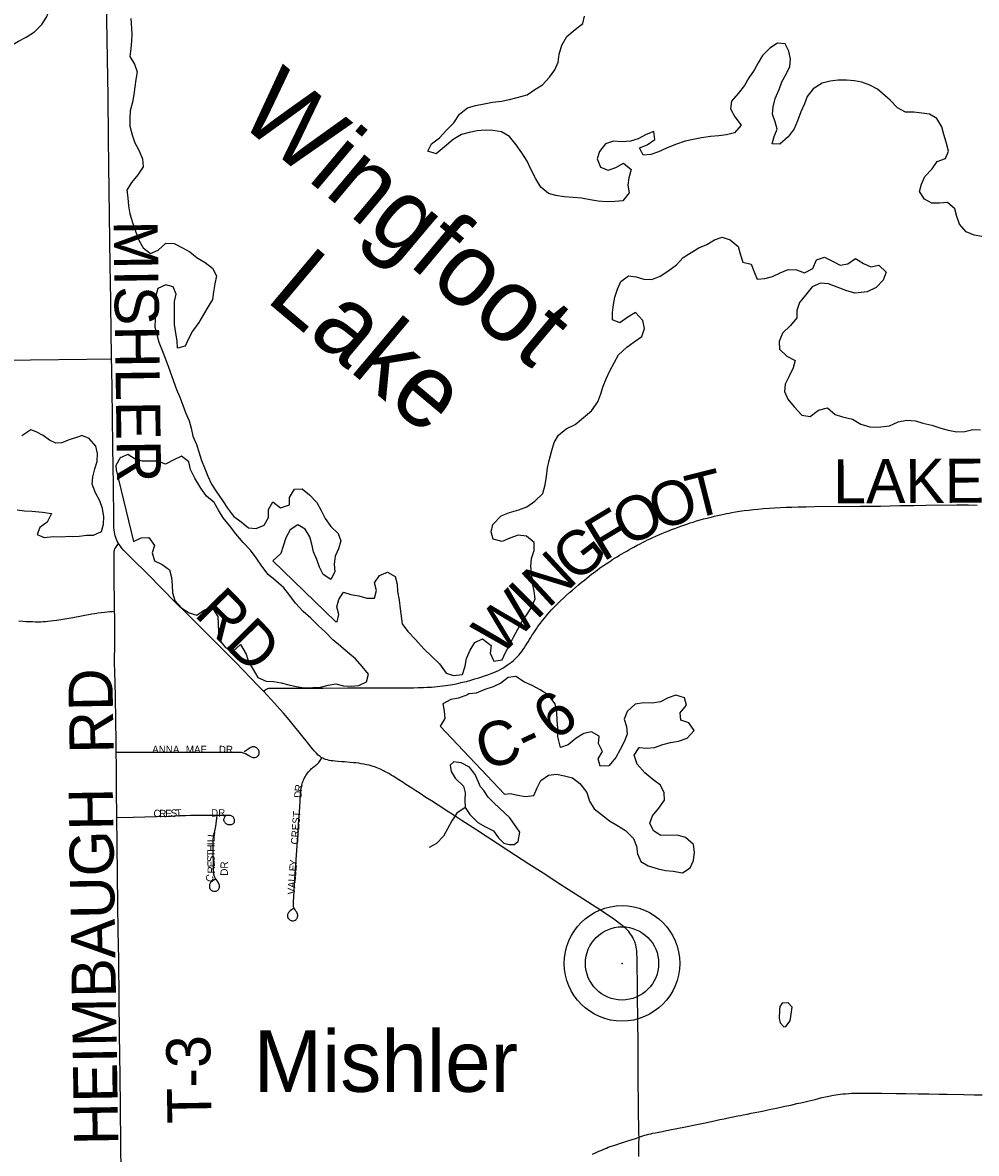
# Model space of a CAD drawing. Header units: feet. Extents: x 2113747 to 29971100, y 960708 to 6252803.
# Tile 8 of 225: x 2278662 to 2285148, y 1093306 to 1100993. Entities that reach past the tile are written whole.
import ezdxf

# ---------------------------------------------------------------- set-up
doc = ezdxf.new("R2010")
doc.units = ezdxf.units.FT
doc.header["$MEASUREMENT"] = 0
for name, color, linetype in [('0_Xref', 7, 'Continuous'), ('GM_X_County_Road', 3, 'Continuous'), ('GM_X_County_Road_Text', 3, 'Continuous'), ('GM_X_Major_Lake', 5, 'Continuous'), ('GM_X_Major_Lake_Text', 5, 'Continuous'), ('GM_X_Minor_Lake', 5, 'Continuous'), ('GM_X_Minor_River', 5, 'Continuous'), ('GM_X_Township_Road', 4, 'Continuous'), ('GM_X_Township_Road_Text', 4, 'Continuous'), ('GM_X_Township_Subdivision', 4, 'Continuous'), ('GM_X_Township_Subdivision_Text', 4, 'Continuous'), ('GM_X_Unincorporated', 1, 'Continuous'), ('GM_X_Unincorporated_Location', 2, 'Continuous'), ('GM_X_Unincorporated_Text', 7, 'Continuous')]:
    doc.layers.add(name, color=color, linetype=linetype)
doc.styles.add('Styledgn030', font='dgn030.shx')
doc.styles.add('Styledgn031', font='dgn031.shx')

# ---------------------------------------------------------------- blocks, each defined once
blk = doc.blocks.new('Unicorp10')
at = {"layer": 'GM_X_Unincorporated'}
for radius in [392.8, 249]:
    blk.add_circle((0, 0), radius, dxfattribs=at)
blk = doc.blocks.new('POR')
at = {"layer": 'GM_X_County_Road', "flags": 128}
for points in [[(2279267.3, 1098708.1), (2279267, 1098750.1), (2279263.6, 1098866), (2279261.1, 1099106.6), (2279258.1, 1099342), (2279253.9, 1099685), (2279248.9, 1100021.9), (2279247.1, 1100207.7), (2279243, 1100490.8), (2279238.8, 1100747), (2279235, 1101013.2), (2279230.3, 1101222.7), (2279229.9, 1101338.2), (2279229.2, 1101441.5)], [(2279314.8, 1097451.2), (2279312, 1097455.7), (2279305.4, 1097467.9), (2279300.3, 1097479.2), (2279295.5, 1097491.8), (2279291.6, 1097504.4), (2279288.8, 1097516.3), (2279286.5, 1097528.7), (2279284.7, 1097542.6), (2279283.4, 1097561.3), (2279282.1, 1097587.3), (2279281.7, 1097612.1), (2279279.6, 1097852.6), (2279275.2, 1098105.3), (2279272.9, 1098321.6), (2279270.8, 1098490.9), (2279267.8, 1098646.4), (2279267.3, 1098708.1)], [(2281270.8, 1096471.1), (2281281.9, 1096471.1), (2281320.5, 1096471.5), (2281352.6, 1096472.5), (2281387.8, 1096473.7), (2281413, 1096474.5), (2281441.7, 1096476.3), (2281462.1, 1096477.5), (2281481.6, 1096479.3), (2281499, 1096481), (2281520.3, 1096483.6), (2281537.2, 1096485.8), (2281553.7, 1096487.9), (2281572.4, 1096491), (2281588.4, 1096494), (2281609.7, 1096498.3), (2281629.3, 1096502.2), (2281654.4, 1096508.3), (2281679.6, 1096514.8), (2281709.2, 1096522.6), (2281737.4, 1096530.8), (2281764.3, 1096539.1), (2281785.6, 1096546), (2281802.9, 1096551.6), (2281826.4, 1096559.9), (2281848.1, 1096567.7), (2281865.5, 1096574.6), (2281882, 1096581.6), (2281898.5, 1096589.4), (2281913.7, 1096597.2), (2281927.6, 1096605), (2281944.1, 1096615.4), (2281959.7, 1096626.3), (2281974.1, 1096636.7), (2281986.7, 1096646.2), (2282000.1, 1096657.5), (2282013.2, 1096669.2), (2282027.1, 1096682.7), (2282037.5, 1096693.9), (2282047.9, 1096706.5), (2282056.6, 1096717.8), (2282064.4, 1096729.1), (2282072.2, 1096740.4), (2282081.9, 1096755.2), (2282090.9, 1096769.5), (2282099.2, 1096782.9), (2282109.7, 1096799.8), (2282117.4, 1096812.4), (2282125.7, 1096825.5), (2282137.6, 1096844.1), (2282147, 1096858), (2282156.5, 1096871.9), (2282166.9, 1096887.4), (2282184.8, 1096911.4), (2282198.1, 1096929.2), (2282212.4, 1096946.8), (2282226.9, 1096964.5), (2282243.9, 1096983.9), (2282259.1, 1097001.2), (2282273.4, 1097015.6), (2282286.4, 1097029.2), (2282302.5, 1097044.7), (2282320.3, 1097061.2), (2282343.5, 1097083.1), (2282359, 1097097.6), (2282382, 1097118), (2282401.5, 1097135.4), (2282422, 1097152.7), (2282442.4, 1097170.5), (2282461.1, 1097186.2), (2282482.3, 1097203.5), (2282499.3, 1097217), (2282515.8, 1097230.4), (2282534, 1097244.7), (2282551.4, 1097257.7), (2282570.1, 1097271.6), (2282585.7, 1097283.3), (2282598.7, 1097292.5), (2282613.5, 1097302.4), (2282630.4, 1097314.2), (2282647.8, 1097325.9), (2282662.1, 1097335), (2282676.9, 1097344.5), (2282691.7, 1097354.1), (2282705.6, 1097362.3), (2282721.6, 1097371.9), (2282738.2, 1097381.9), (2282753.9, 1097390.8), (2282770.3, 1097400.1), (2282785.5, 1097408.8), (2282800.3, 1097417), (2282818.1, 1097426.5), (2282842.4, 1097440), (2282861.9, 1097450.4), (2282878, 1097458.6), (2282894.9, 1097467.3), (2282912.6, 1097476), (2282930.5, 1097484.2), (2282947.9, 1097492), (2282967.4, 1097500.7), (2282988.3, 1097509.8), (2283010, 1097518.9), (2283031.8, 1097528.5), (2283056.5, 1097538.9), (2283076, 1097546.7), (2283097.3, 1097554.9), (2283121.2, 1097563.6), (2283145.1, 1097572.3), (2283165.9, 1097579.7), (2283185, 1097586.2), (2283200.7, 1097591.4), (2283221.1, 1097597.9), (2283245.4, 1097605.2), (2283269.3, 1097612.2), (2283293.2, 1097618.7), (2283316.6, 1097624.7), (2283345.3, 1097632.1), (2283367.4, 1097637.3), (2283387.8, 1097642.1), (2283410.4, 1097647.3), (2283429.9, 1097651.6), (2283449.1, 1097655.5), (2283466, 1097659), (2283484.2, 1097662.4), (2283509.9, 1097666.8), (2283537.7, 1097671.1), (2283568, 1097675.4), (2283599.7, 1097679.3), (2283631.5, 1097682.8), (2283661.8, 1097685.8), (2283700.9, 1097689.3), (2283740.2, 1097692.3), (2283775.6, 1097694.5), (2283815.1, 1097696.6), (2283854.8, 1097698.2), (2283893.3, 1097699.6), (2283936.2, 1097700.5), (2283990.1, 1097701.7), (2284044, 1097702.6), (2284360.5, 1097705.5), (2284495.1, 1097706.7), (2284628.4, 1097709.3), (2284722.6, 1097711.4), (2284804.6, 1097712.6), (2285015.7, 1097713.8), (2285092.5, 1097713.8), (2285153.4, 1097712.9)], [(2280299.9, 1096447.2), (2280262.5, 1096487.5), (2280113.2, 1096640.4), (2279968.6, 1096784.7), (2279864.5, 1096889.7), (2279782.9, 1096971.9), (2279699.9, 1097053.5), (2279613.6, 1097141.2), (2279503.4, 1097251.6), (2279411.4, 1097342.4), (2279365.8, 1097388.4), (2279350.6, 1097405.4), (2279335.5, 1097422.5), (2279326.8, 1097433.6), (2279318.1, 1097445.6), (2279314.8, 1097451.2)], [(2280299.9, 1096447.2), (2280308.8, 1096454.2), (2280314.9, 1096458.5), (2280320.6, 1096462), (2280325.3, 1096464.1), (2280330.1, 1096465.9), (2280336.2, 1096467.6), (2280344.9, 1096468.9), (2280355.7, 1096469.3), (2280397, 1096469.3), (2280491.6, 1096468), (2280578.9, 1096468.4), (2280702.7, 1096467.9), (2280871.1, 1096469.6), (2281000.9, 1096469.9), (2281097.8, 1096470.3), (2281182.9, 1096470.7), (2281239.3, 1096471.1), (2281270.8, 1096471.1)], [(2280697.7, 1095994.9), (2280693.4, 1095997.5), (2280684.7, 1096003.6), (2280672.2, 1096014), (2280657.8, 1096028), (2280644.8, 1096042.3), (2280632.3, 1096057), (2280598.4, 1096099.2), (2280561, 1096146.4), (2280534.2, 1096180), (2280511.6, 1096207.8), (2280484.7, 1096240.8), (2280462.6, 1096267.3), (2280436.5, 1096297.7), (2280410.9, 1096326.4), (2280374.9, 1096366.3), (2280299.9, 1096447.2)], [(2282854.1, 1093415.7), (2282853.7, 1093437.8), (2282850.6, 1093622.8), (2282848.7, 1093820.4), (2282847.5, 1094007.9), (2282845, 1094255), (2282844.6, 1094337.5), (2282843.3, 1094464.7), (2282842.5, 1094573.3), (2282842.5, 1094600.6), (2282841.7, 1094627.1), (2282841.2, 1094641.4), (2282840.2, 1094656.2), (2282839.5, 1094667.9), (2282838.2, 1094683.1), (2282836.9, 1094695.7), (2282835.6, 1094705.7), (2282834.3, 1094712.7), (2282832.6, 1094720.5), (2282830.4, 1094728.7), (2282828.3, 1094736.1), (2282825.2, 1094743.5), (2282821.3, 1094752.6), (2282817, 1094762.6), (2282810.9, 1094774.3), (2282805.7, 1094783.9), (2282799.2, 1094793.9), (2282791.8, 1094803.8), (2282784.4, 1094813), (2282777.5, 1094821.2), (2282770.6, 1094828.6), (2282764, 1094835.1), (2282751.5, 1094846), (2282740.2, 1094855.1), (2282683.3, 1094896.8), (2282597.8, 1094953.7), (2282471.1, 1095036.8), (2282323, 1095131.4), (2282201.5, 1095209.7), (2282105.6, 1095272.2), (2281968.8, 1095360.4), (2281750.5, 1095502.1), (2281645.4, 1095569.9), (2281589.4, 1095606.4), (2281542.1, 1095637.6), (2281512.6, 1095656.3), (2281487, 1095672.8), (2281442.3, 1095701.5), (2281404.5, 1095725.9), (2281364.5, 1095751.6), (2281335.5, 1095770.2), (2281301.6, 1095792.8), (2281269.1, 1095814.5), (2281242.6, 1095831.4), (2281220.5, 1095845.3), (2281202.7, 1095856.6), (2281192.3, 1095863.2), (2281181.9, 1095869.7), (2281169.3, 1095877), (2281156.2, 1095884.9), (2281138.9, 1095894.4), (2281127.2, 1095900.5), (2281115.9, 1095906.6), (2281099.8, 1095914.4), (2281088.9, 1095919.6), (2281078.1, 1095924.4), (2281066.8, 1095929.2), (2281057.3, 1095932.7), (2281045.6, 1095936.4), (2281033.4, 1095940.1), (2281017.7, 1095944), (2281000.8, 1095947.9), (2280983.5, 1095951.4), (2280964.8, 1095954.9), (2280947.9, 1095957.5), (2280929.2, 1095959.7), (2280912.2, 1095961.4), (2280888.8, 1095963.6), (2280851.6, 1095966.5), (2280831.9, 1095968.4), (2280808.9, 1095970.2), (2280787.2, 1095971.9), (2280772, 1095973.6), (2280758.6, 1095975.4), (2280746.8, 1095977.5), (2280734.3, 1095980.2), (2280720.8, 1095984.1), (2280710.8, 1095988), (2280702.6, 1095991.9), (2280697.7, 1095994.9)], [(2282852.9, 1093284.3), (2282853.3, 1093314.7), (2282853.4, 1093365.1), (2282854.1, 1093415.7)]]:
    blk.add_lwpolyline(points, dxfattribs=at)
at = {"layer": 'GM_X_Major_Lake'}
blk.add_line((2280363.2, 1097333.6), (2280790.2, 1096921.7), dxfattribs=at)
at = {"layer": 'GM_X_Major_Lake', "flags": 128}
for points in [[(2279397.1, 1101020.7), (2279405.3, 1100916.5), (2279403.4, 1100866.4), (2279397.5, 1100816.3), (2279391.7, 1100762.2), (2279421.8, 1100710.2), (2279441.9, 1100658.1), (2279432, 1100606), (2279426.1, 1100555.9), (2279418.2, 1100503.7), (2279408.3, 1100451.6), (2279392.5, 1100393.5), (2279390.6, 1100343.4), (2279390.7, 1100289.2), (2279406.8, 1100231.2), (2279425, 1100175.1), (2279453.1, 1100125.1), (2279477.2, 1100067), (2279481.3, 1100012.9), (2279445.4, 1099958.7), (2279401.5, 1099906.5), (2279371.7, 1099854.4)], [(2281918.9, 1100250.9), (2281860.9, 1100260.7), (2281806.9, 1100262.6), (2281752.9, 1100258.5), (2281698.9, 1100246.3), (2281646.9, 1100232.2), (2281591, 1100198), (2281529.1, 1100145.8), (2281475.2, 1100101.6), (2281417.2, 1100119.5), (2281443.1, 1100169.6), (2281497, 1100209.8), (2281544.9, 1100262), (2281594.8, 1100312.2), (2281632.6, 1100370.4), (2281686.5, 1100414.7), (2281742.5, 1100430.8), (2281800.5, 1100441), (2281858.5, 1100453.1), (2281918.5, 1100459.3), (2281972.4, 1100471.4), (2282024.4, 1100483.6), (2282092.4, 1100501.7), (2282146.3, 1100537.9), (2282198.2, 1100570.1), (2282244.1, 1100622.3), (2282282, 1100672.5), (2282303.9, 1100724.6), (2282311.8, 1100778.8), (2282329.6, 1100838.9), (2282363.5, 1100899.1), (2282419.4, 1100945.4), (2282471.3, 1100987.6), (2282483.2, 1101037.7)], [(2284927.1, 1100233.5), (2284913, 1100285.6), (2284878.9, 1100341.7), (2284828.8, 1100371.6), (2284776.8, 1100377.5), (2284722.8, 1100383.4), (2284666.8, 1100385.3), (2284612.7, 1100413.2), (2284562.6, 1100465.2), (2284476.4, 1100541.1), (2284424.3, 1100569.1), (2284370.3, 1100589), (2284318.3, 1100596.9), (2284264.3, 1100602.8), (2284208.3, 1100602.7), (2284154.3, 1100594.5), (2284100.3, 1100582.4), (2284038.4, 1100544.2), (2283998.5, 1100492), (2283978.6, 1100441.8), (2283954.7, 1100385.7), (2283930.8, 1100325.5), (2283909, 1100271.3), (2283869.1, 1100217.1), (2283811.2, 1100166.9), (2283759.2, 1100168.8), (2283773.1, 1100218.9), (2283793, 1100269.1), (2283780.9, 1100319.1), (2283760.7, 1100371.2), (2283766.6, 1100421.3), (2283780.5, 1100477.5), (2283806.4, 1100537.6), (2283826.3, 1100591.8), (2283854.2, 1100642), (2283880, 1100694.1), (2283883.9, 1100744.2), (2283871.8, 1100798.3), (2283847.7, 1100848.4), (2283795.7, 1100854.2), (2283743.8, 1100820.1), (2283693.9, 1100769.9), (2283664, 1100719.7), (2283638.1, 1100669.5), (2283600.2, 1100617.3), (2283570.3, 1100565.2), (2283528.4, 1100511), (2283482.5, 1100458.8), (2283476.7, 1100406.6), (2283504.8, 1100352.6), (2283548.9, 1100296.6), (2283503, 1100244.4), (2283449, 1100230.2), (2283397, 1100224.1), (2283341.1, 1100218), (2283279.1, 1100209.8), (2283223.1, 1100197.7), (2283167.1, 1100187.5), (2283103.2, 1100165.3), (2283041.2, 1100139.1), (2282987.3, 1100115), (2282935.3, 1100096.8), (2282881.3, 1100092.7), (2282857.2, 1100142.7), (2282909.2, 1100162.9), (2282961.1, 1100199.1), (2282955, 1100253.2), (2282903, 1100233), (2282849.1, 1100202.8), (2282797.1, 1100186.7), (2282737.1, 1100182.6), (2282681.1, 1100188.4), (2282625.1, 1100170.3), (2282585.2, 1100118.1), (2282569.4, 1100067.9), (2282591.5, 1100009.9), (2282643.5, 1099989.9), (2282695.5, 1100008.1), (2282749.4, 1100038.3), (2282799.5, 1099994.3), (2282783.6, 1099938.2), (2282777.8, 1099888), (2282787.9, 1099836), (2282744, 1099781.8), (2282690, 1099777.6), (2282632, 1099775.5), (2282576, 1099779.4), (2282522, 1099789.3), (2282463.9, 1099799.2), (2282405.9, 1099805.1), (2282343.9, 1099808.9), (2282287.9, 1099816.8), (2282237.8, 1099830.7), (2282185.7, 1099874.7), (2282151.6, 1099930.7), (2282117.5, 1099996.8), (2282093.4, 1100050.8), (2282057.2, 1100106.9), (2282019.1, 1100162.9), (2281973, 1100218.9), (2281918.9, 1100250.9)], [(2283916.4, 1098696.2), (2283902.5, 1098646.1), (2283872.6, 1098585.9), (2283846.8, 1098535.8), (2283842.9, 1098485.6), (2283867, 1098433.6), (2283909.1, 1098381.6), (2283961.2, 1098325.6), (2284017.2, 1098315.7), (2284075.2, 1098357.9), (2284135.1, 1098374.1), (2284187.2, 1098328.1), (2284237.3, 1098314.2), (2284305.3, 1098296.3), (2284361.4, 1098264.4), (2284423.4, 1098244.5), (2284477.4, 1098242.6), (2284557.4, 1098252.8), (2284615.4, 1098278.9), (2284675.3, 1098291.1), (2284733.3, 1098285.2), (2284783.4, 1098269.3), (2284845.4, 1098257.4), (2284907.5, 1098235.5), (2284957.5, 1098221.6), (2285015.5, 1098211.7), (2285069.5, 1098213.8), (2285123.5, 1098226), (2285175.5, 1098224.1)], [(2285184.6, 1099538.7), (2285132.6, 1099548.6), (2285078.6, 1099570.6), (2285032.4, 1099622.6), (2285014.3, 1099674.6), (2285002.2, 1099726.7), (2284952.1, 1099770.7), (2284898.1, 1099766.6), (2284846.1, 1099766.4), (2284796.1, 1099792.4), (2284761.9, 1099844.4), (2284775.8, 1099894.5), (2284797.7, 1099946.7), (2284847.6, 1099998.9), (2284881.5, 1100049.1), (2284937.5, 1100069.2), (2284959.4, 1100119.4), (2284943.2, 1100181.5), (2284927.1, 1100233.5)], [(2279371.7, 1099854.4), (2279377.8, 1099802.2), (2279381.9, 1099748.1), (2279390, 1099694.1), (2279410.1, 1099634), (2279430.3, 1099575.9), (2279452.4, 1099513.8), (2279482.5, 1099461.8), (2279532.6, 1099423.8), (2279584.6, 1099446), (2279636.5, 1099494.2), (2279692.5, 1099492.3), (2279748.5, 1099462.4), (2279798.6, 1099434.5), (2279848.7, 1099394.5), (2279902.8, 1099362.6), (2279952.8, 1099324.6), (2279981, 1099272.6), (2279969.1, 1099216.4), (2279959.2, 1099162.3), (2279953.3, 1099110.2), (2279921.4, 1099058), (2279891.5, 1099007.8), (2279859.6, 1098953.6), (2279817.8, 1098895.4), (2279789.9, 1098843.3), (2279768, 1098793.1), (2279716, 1098779), (2279711.9, 1098829.1), (2279703.8, 1098881.1), (2279695.7, 1098941.2), (2279695.3, 1099097.6), (2279705.2, 1099147.7), (2279685.1, 1099197.7), (2279635.1, 1099211.6), (2279581.1, 1099185.5), (2279567.2, 1099135.4), (2279561.4, 1099085.2), (2279561.5, 1099031.1), (2279563.6, 1098977), (2279561.7, 1098922.9), (2279573.8, 1098872.8), (2279587.9, 1098820.8), (2279612, 1098764.7), (2279632.2, 1098712.6), (2279652.3, 1098658.6), (2279688.5, 1098554.5), (2279708.6, 1098498.4), (2279730.8, 1098446.4), (2279750.9, 1098392.3), (2279769, 1098342.2), (2279795.1, 1098286.2), (2279807.2, 1098236.1), (2279819.3, 1098182), (2279843.5, 1098126), (2279859.6, 1098075.9), (2279877.7, 1098015.8), (2279897.8, 1097965.8), (2279921.9, 1097909.7), (2279946.1, 1097855.6), (2279980.2, 1097803.6), (2280022.3, 1097743.6), (2280054.4, 1097691.6), (2280096.5, 1097637.6), (2280148.6, 1097599.6), (2280198.7, 1097559.6), (2280250.7, 1097553.7), (2280304.7, 1097575.9), (2280334.6, 1097628.1), (2280334.5, 1097682.2), (2280364.3, 1097734.4), (2280416.4, 1097694.4), (2280476.4, 1097714.6), (2280476.3, 1097764.7), (2280510.2, 1097820.9), (2280562.2, 1097823), (2280612.3, 1097783), (2280662.4, 1097731), (2280692.5, 1097677), (2280718.6, 1097622.9), (2280758.7, 1097566.9), (2280808.8, 1097520.9), (2280826.9, 1097470.9), (2280811.1, 1097416.7), (2280787.2, 1097366.6), (2280781.3, 1097312.4), (2280785.4, 1097258.4), (2280757.5, 1097208.2), (2280705.4, 1097242.1), (2280681.3, 1097292.2), (2280663.2, 1097342.2), (2280641.1, 1097394.3), (2280629, 1097446.4), (2280614.9, 1097498.4), (2280582.8, 1097550.5), (2280532.7, 1097578.4), (2280480.8, 1097544.2), (2280452.9, 1097490.1), (2280433, 1097433.9), (2280417.1, 1097383.8), (2280363.2, 1097333.6)], [(2282088.9, 1097501.8), (2282032.9, 1097507.6), (2281975, 1097487.5), (2281923, 1097465.3), (2281863, 1097481.2), (2281848.9, 1097531.3), (2281860.7, 1097581.4), (2281916.6, 1097639.6), (2281972.6, 1097663.8), (2282036.5, 1097680), (2282090.5, 1097700.2), (2282146.4, 1097740.4), (2282200.3, 1097792.6), (2282216.2, 1097850.7), (2282224.1, 1097906.9), (2282231.9, 1097967), (2282243.8, 1098017.1), (2282261.7, 1098083.3), (2282277.6, 1098139.4), (2282307.4, 1098189.6), (2282359.4, 1098231.8), (2282419.3, 1098260), (2282477.2, 1098308.2), (2282531.1, 1098354.4), (2282575, 1098414.7), (2282594.8, 1098468.8), (2282610.7, 1098520.9), (2282630.6, 1098571.1), (2282656.5, 1098625.3), (2282684.4, 1098679.4), (2282714.3, 1098735.6), (2282770.2, 1098787.8), (2282822.1, 1098822), (2282874, 1098858.2), (2282891.9, 1098914.4), (2282879.8, 1098968.4), (2282829.6, 1099022.4), (2282777.7, 1098990.3), (2282723.8, 1098952.1), (2282673.7, 1098972), (2282673.6, 1099022.1), (2282679.5, 1099076.2), (2282689.4, 1099126.3), (2282707.3, 1099180.5), (2282729.2, 1099232.6), (2282783.1, 1099270.8), (2282835.1, 1099264.9), (2282887.2, 1099249), (2282941.2, 1099247.1), (2282997.1, 1099269.3), (2283049, 1099303.5), (2283109, 1099345.7), (2283154.8, 1099395.9), (2283208.8, 1099430.1), (2283260.7, 1099462.3), (2283314.7, 1099484.4), (2283366.6, 1099516.6), (2283418.6, 1099534.8), (2283474.6, 1099516.9), (2283528.7, 1099470.9), (2283542.8, 1099420.8), (2283558.9, 1099364.8), (2283617, 1099350.9), (2283637.1, 1099298.8), (2283657.2, 1099248.7), (2283709.2, 1099252.9), (2283761.2, 1099267), (2283813.1, 1099291.2), (2283869.1, 1099315.4), (2283925.1, 1099313.5), (2283979.1, 1099291.6), (2284035, 1099321.7), (2284060.9, 1099379.9), (2284114.9, 1099398.1), (2284164.9, 1099374.1), (2284223, 1099344.2), (2284275, 1099354.3), (2284326.9, 1099390.5), (2284381, 1099356.6), (2284431, 1099332.6), (2284485, 1099344.8), (2284535.1, 1099296.8), (2284515.2, 1099242.6), (2284467.4, 1099192.4), (2284405.4, 1099162.2), (2284323.4, 1099154.1), (2284267.4, 1099169.9), (2284201.3, 1099193.9), (2284143.3, 1099217.8), (2284087.3, 1099221.6), (2284031.3, 1099197.5), (2283985.4, 1099141.3), (2283945.5, 1099091.1), (2283927.7, 1099036.9), (2283927.8, 1098986.8), (2283883.9, 1098934.6), (2283830, 1098882.4), (2283808.1, 1098826.2), (2283810.2, 1098774.1), (2283860.3, 1098726.2), (2283916.4, 1098696.2)], [(2280790.2, 1096921.7), (2280800.2, 1096919.7), (2280812, 1096969.8), (2280799.9, 1097021.9), (2280811.8, 1097072), (2280843.7, 1097122.2), (2280893.8, 1097104.3), (2280947.8, 1097096.4), (2281003.8, 1097080.5), (2281055.8, 1097080.6), (2281067.7, 1097132.7), (2281055.6, 1097184.8), (2281089.5, 1097235), (2281143.4, 1097257.1), (2281195.5, 1097227.2), (2281209.6, 1097175.1), (2281211.7, 1097125), (2281221.8, 1097066.9), (2281230, 1097006.9), (2281242.2, 1096906.7), (2281282.3, 1096852.6), (2281334.4, 1096798.7), (2281390.6, 1096736.7), (2281444.7, 1096684.7), (2281496.8, 1096634.7), (2281542.9, 1096570.7), (2281593, 1096554.8), (2281653, 1096560.9), (2281670.8, 1096619.1), (2281680.7, 1096671.2), (2281706.6, 1096727.4), (2281738.5, 1096779.5), (2281790.5, 1096803.7), (2281848.6, 1096757.7), (2281840.7, 1096705.6), (2281866.8, 1096651.6), (2281922.8, 1096661.7), (2281946.7, 1096711.9), (2281974.5, 1096766), (2282000.4, 1096816.2), (2282030.3, 1096870.4), (2282056.2, 1096920.5), (2282094.1, 1096970.7), (2282126, 1097020.9), (2282147.9, 1097075), (2282139.8, 1097127.1), (2282129.6, 1097183.2), (2282125.5, 1097235.3), (2282117.4, 1097297.4), (2282123.3, 1097349.5), (2282141.2, 1097403.7), (2282141, 1097457.8), (2282088.9, 1097501.8)]]:
    blk.add_lwpolyline(points, dxfattribs=at)
at = {"layer": 'GM_X_Minor_Lake'}
for p, q in [((2279297.8, 1097952.4), (2279416.9, 1097465.7)), ((2281501.7, 1096209.9), (2281938.8, 1095747.9)), ((2281866.9, 1095689.7), (2281828.8, 1095727.6)), ((2283809.1, 1094278.4), (2283807.3, 1094224.3))]:
    blk.add_line(p, q, dxfattribs=at)
at = {"layer": 'GM_X_Minor_Lake', "flags": 128}
for points in [[(2279065.3, 1098186.3), (2279049.9, 1098179), (2278971.9, 1098154.6), (2278927.9, 1098136.4), (2278887.9, 1098134.3), (2278845.8, 1098154.2), (2278801.7, 1098186.2), (2278753.6, 1098210.1), (2278717.5, 1098224), (2278655.6, 1098183.7)], [(2278625.1, 1097680.1), (2278675.1, 1097674.3), (2278725.2, 1097672.4), (2278797.2, 1097664.6), (2278857.3, 1097656.8), (2278829.5, 1097596.5), (2278779.5, 1097560.3), (2278761.7, 1097514.1), (2278807.8, 1097492.2), (2278871.8, 1097500.4), (2278923.8, 1097496.6), (2278979.9, 1097500.8), (2279001.9, 1097498.8), (2279045.9, 1097501), (2279079.9, 1097507.1), (2279095.9, 1097509.2)], [(2279095.9, 1097509.2), (2279144.8, 1097509.2), (2279198.7, 1097533.3), (2279212.6, 1097583.5), (2279214.5, 1097633.6), (2279204.4, 1097689.7), (2279186.3, 1097741.7), (2279158.2, 1097795.8), (2279136, 1097855.8), (2279139.9, 1097905.9), (2279153.8, 1097960.1), (2279169.7, 1098010.2), (2279171.6, 1098064.3), (2279159.5, 1098114.4), (2279115.3, 1098166.4), (2279065.3, 1098186.3)], [(2279416.9, 1097465.7), (2279468.8, 1097489.9), (2279520.8, 1097492), (2279559, 1097437.9), (2279543.1, 1097387.8), (2279559.2, 1097333.8), (2279611.2, 1097309.8), (2279661.3, 1097271.9), (2279673.4, 1097221.8), (2279679.5, 1097169.7), (2279681.7, 1097115.6), (2279697.8, 1097063.5), (2279743.9, 1097011.5), (2279794, 1096981.6), (2279846, 1096965.7), (2279899.9, 1097001.9), (2279951.9, 1097016), (2279990, 1096956), (2279994.3, 1096851.8), (2279998.4, 1096797.7), (2280042.5, 1096745.7), (2280092.6, 1096717.7), (2280144.5, 1096765.9), (2280182.6, 1096699.9), (2280198.7, 1096647.8), (2280228.8, 1096595.8), (2280261, 1096541.8), (2280319, 1096515.8), (2280371, 1096513.9), (2280421, 1096504), (2280473.1, 1096492.1), (2280523.1, 1096480.2), (2280577.1, 1096470.3), (2280635.1, 1096472.4), (2280687.1, 1096474.6), (2280739.1, 1096488.7), (2280793.1, 1096496.9), (2280843.1, 1096484.9), (2280897.1, 1096481.1), (2280949.1, 1096487.2), (2281001.1, 1096511.3), (2281014.9, 1096563.5), (2280970.8, 1096615.5), (2280924.7, 1096667.5), (2280874.6, 1096711.5), (2280824.5, 1096753.4), (2280772.4, 1096797.4), (2280722.3, 1096849.4), (2280672.2, 1096895.4), (2280622.1, 1096945.4), (2280570, 1096989.3), (2280517.9, 1097047.3), (2280479.7, 1097099.4), (2280437.6, 1097151.4), (2280383.5, 1097197.3), (2280331.4, 1097241.3), (2280289.3, 1097297.3), (2280249.2, 1097355.3), (2280211, 1097407.4), (2280160.9, 1097459.4), (2280112.8, 1097517.4), (2280068.7, 1097573.4), (2280026.6, 1097627.4), (2279994.4, 1097679.4), (2279964.3, 1097731.4), (2279912.2, 1097773.4), (2279874.1, 1097827.4), (2279834, 1097895.5), (2279803.8, 1097955.5), (2279791.7, 1098007.6), (2279741.6, 1098045.6), (2279689.7, 1098021.4), (2279633.7, 1097991.2), (2279581.7, 1098011.1), (2279529.7, 1098011), (2279477.7, 1098010.9), (2279427.7, 1098024.8), (2279377.6, 1098056.8), (2279325.6, 1098034.6), (2279295.7, 1097982.4), (2279297.8, 1097952.4)], [(2281938.8, 1095747.9), (2281976.8, 1095752), (2282030.8, 1095742.1), (2282082.8, 1095732.2), (2282138.8, 1095738.4), (2282160.7, 1095790.5), (2282186.6, 1095840.7), (2282238.5, 1095876.9), (2282292.5, 1095883), (2282346.5, 1095873.1), (2282400.5, 1095859.2), (2282450.6, 1095821.2), (2282498.8, 1095759.2), (2282516.9, 1095699.1), (2282549, 1095647.1), (2282599.1, 1095609.1), (2282653.2, 1095567.2), (2282703.3, 1095537.2), (2282761.3, 1095501.3), (2282815.5, 1095445.3), (2282837.6, 1095393.2), (2282843.7, 1095341.1), (2282865.8, 1095291.1), (2282915.9, 1095261.2), (2282983.9, 1095239.3), (2283033.9, 1095229.4), (2283086, 1095223.5), (2283150, 1095213.6), (2283201.9, 1095245.8), (2283223.8, 1095295.9), (2283231.7, 1095354.1), (2283223.6, 1095406.1), (2283169.5, 1095452.1), (2283115.4, 1095468), (2283003.4, 1095467.8), (2282953.4, 1095497.7), (2282927.2, 1095549.8), (2282945.1, 1095599.9), (2282989, 1095652.1), (2283026.9, 1095706.3), (2283024.8, 1095756.4), (2283000.7, 1095808.4), (2282948.6, 1095848.4), (2282892.5, 1095892.4), (2282842.4, 1095952.4), (2282820.2, 1096012.4), (2282854.1, 1096064.6), (2282908.1, 1096060.7), (2282960.1, 1096064.9), (2283016.1, 1096085), (2283068, 1096099.2), (2283122, 1096107.3), (2283182, 1096127.5), (2283227.9, 1096181.7), (2283191.8, 1096233.7), (2283137.7, 1096251.6), (2283133.6, 1096301.7), (2283177.5, 1096351.9), (2283163.4, 1096402), (2283103.3, 1096421.9), (2283051.4, 1096403.7), (2282999.4, 1096375.6), (2282943.5, 1096365.4), (2282885.5, 1096369.3), (2282827.5, 1096359.1), (2282773.6, 1096310.9), (2282753.7, 1096258.8), (2282767.8, 1096206.7), (2282773.9, 1096154.6), (2282752, 1096104.5), (2282726.1, 1096052.3), (2282696.3, 1095996.1), (2282648.4, 1095939.9), (2282590.4, 1095937.8), (2282576.3, 1095987.8), (2282606.2, 1096038), (2282578, 1096092.1), (2282581.9, 1096142.1), (2282531.9, 1096172.1), (2282477.9, 1096160), (2282426, 1096127.8), (2282372.1, 1096083.6), (2282320.1, 1096065.4), (2282301.9, 1096137.5), (2282301.8, 1096197.6), (2282297.7, 1096249.7), (2282295.6, 1096305.8), (2282283.4, 1096361.9), (2282239.3, 1096419.9), (2282181.2, 1096457.9), (2282127.2, 1096485.8), (2282075.1, 1096509.8), (2282017, 1096547.7), (2281965, 1096541.6), (2281913.1, 1096501.4), (2281861.2, 1096477.2), (2281805.2, 1096459.1), (2281747.3, 1096434.9)], [(2281747.3, 1096434.9), (2281695.8, 1096430.5), (2281687.3, 1096422.7), (2281627.3, 1096400.5), (2281573.3, 1096390.4), (2281519.4, 1096362.2), (2281529.5, 1096312.1), (2281533.6, 1096262.1), (2281501.7, 1096209.9)], [(2281828.8, 1095727.6), (2281798.7, 1095771.7), (2281776.7, 1095797.7), (2281740.5, 1095881.8), (2281700.3, 1095931.8), (2281644.3, 1095961.7), (2281594.3, 1095967.6), (2281570.3, 1095945.5), (2281576.4, 1095901.4), (2281604.5, 1095857.4), (2281660.6, 1095801.4), (2281670.7, 1095757.4), (2281668.8, 1095709.2), (2281670.9, 1095657.1), (2281703.1, 1095609.1), (2281757.2, 1095555.1), (2281809.2, 1095525.2), (2281863.3, 1095499.3), (2281899.4, 1095451.2), (2281933.5, 1095415.3), (2281971.5, 1095405.3), (2282005.5, 1095405.4), (2282031.5, 1095425.5), (2282043.3, 1095489.7), (2281975.1, 1095587.7), (2281866.9, 1095689.7)], [(2283807.3, 1094224.3), (2283813.5, 1094192.3), (2283839.5, 1094166.4), (2283853.5, 1094168.5), (2283881.3, 1094206.7), (2283887.2, 1094236.8), (2283894.9, 1094298.9), (2283868.8, 1094328.8), (2283826.9, 1094326.6), (2283811, 1094304.4), (2283809.1, 1094278.4)]]:
    blk.add_lwpolyline(points, dxfattribs=at)
at = {"layer": 'GM_X_Minor_River', "flags": 128}
for points in [[(2278134.4, 1100502.7), (2278184.3, 1100555.1), (2278238.2, 1100607.4), (2278292.1, 1100657.7), (2278352, 1100706.1), (2278405.9, 1100738.3), (2278461.9, 1100772.6), (2278519.8, 1100804.9), (2278571.8, 1100831.1), (2278633.7, 1100867.5), (2278685.7, 1100893.7), (2278743.6, 1100930), (2278793.5, 1100980.3), (2278825.4, 1101030.6), (2278847.2, 1101084.8), (2278857.1, 1101137), (2278870.9, 1101193.2), (2278896.8, 1101247.4), (2278916.6, 1101301.7), (2278940.5, 1101355.9), (2278968.4, 1101406.1), (2278978.3, 1101428.2)], [(2281670.9, 1095657.1), (2281615, 1095618.9), (2281581.1, 1095566.8), (2281551.3, 1095512.6), (2281523.4, 1095462.4), (2281477.5, 1095412.2), (2281427.5, 1095384.1)]]:
    blk.add_lwpolyline(points, dxfattribs=at)
at = {"layer": 'GM_X_Township_Road', "flags": 128}
for points in [[(2279287.9, 1096991.6), (2279287.4, 1097043.6), (2279285.1, 1097208.4), (2279284.1, 1097303.7), (2279284.1, 1097365.4), (2279284.1, 1097384.5), (2279285.2, 1097399.8), (2279286.7, 1097407.5), (2279289.3, 1097415.3), (2279295, 1097424), (2279301.1, 1097432.3), (2279314.8, 1097451.2)], [(2278636.7, 1096925.2), (2278663.6, 1096923.4), (2278686.4, 1096922.6), (2278707, 1096921.7), (2278728.7, 1096920.9), (2278749.1, 1096920.3), (2278766.1, 1096920.3), (2278785.6, 1096920.3), (2278800.7, 1096920.7), (2278818.2, 1096921.6), (2278834.3, 1096922.9), (2278852.5, 1096925.1), (2278872.9, 1096927.7), (2278894.2, 1096930.3), (2278935.4, 1096937.2), (2279003.2, 1096948.9), (2279132.6, 1096973.2), (2279153.4, 1096977), (2279175.6, 1096980.5), (2279197.3, 1096983.5), (2279218.1, 1096986.1), (2279237.2, 1096987.9), (2279254.2, 1096989.2), (2279271.5, 1096990.5), (2279287.9, 1096991.6)], [(2279298.3, 1096032.9), (2279297.4, 1096092.3), (2279297, 1096265.6), (2279294.5, 1096396.3), (2279291.5, 1096517), (2279289.6, 1096563.6), (2279288.3, 1096595.8), (2279287, 1096623.1), (2279287, 1096650.5), (2279287.4, 1096673.9), (2279288.4, 1096743.8), (2279289.5, 1096820.9), (2279288.3, 1096957.3), (2279287.9, 1096991.6)], [(2279303.1, 1095588.9), (2279301.2, 1095778.4), (2279299.7, 1095940.2), (2279298.3, 1096032.9)], [(2279337.3, 1093123.1), (2279335.6, 1093132.8), (2279333, 1093148), (2279332.2, 1093156.7), (2279331.7, 1093164.5), (2279331.8, 1093178), (2279331, 1093363.8), (2279327.2, 1093622.6), (2279325, 1093831.4), (2279320.4, 1094118.4), (2279317.9, 1094348.1), (2279315.9, 1094623.9), (2279312.5, 1094818.8), (2279309.5, 1094999.9), (2279307.9, 1095197.4), (2279305, 1095409.3), (2279303.1, 1095588.9)], [(2283953.6, 1093649.6), (2283954.9, 1093649.9), (2283984.9, 1093656.8), (2284010, 1093662.5), (2284031.3, 1093667.7), (2284052.2, 1093672.9), (2284073.9, 1093678.5), (2284097.8, 1093684.6), (2284121.2, 1093689.8), (2284145.5, 1093694.5), (2284176.8, 1093700.3), (2284208.9, 1093705.2), (2284224.1, 1093707.5), (2284240.2, 1093709.7), (2284257.1, 1093711.4), (2284281.9, 1093713.6), (2284297.9, 1093714.4), (2284314.9, 1093715.3), (2284330.1, 1093715.7), (2284348.7, 1093715.7), (2284387.4, 1093715.7), (2284416.9, 1093715.3), (2284458.2, 1093714.8), (2284505.9, 1093714.3), (2284601.9, 1093713.4), (2284669.6, 1093712.5), (2284752.5, 1093711.2), (2284827.2, 1093710.3), (2284895.8, 1093709), (2284949.7, 1093708.1), (2285060.4, 1093705.9), (2285132.5, 1093704.1), (2285187.6, 1093702.8)], [(2282854.1, 1093415.7), (2282866.7, 1093420.3), (2282880.6, 1093425), (2282893.2, 1093428.9), (2282904, 1093432), (2282917.5, 1093435.4), (2282934, 1093439.3), (2282948.3, 1093442.4), (2282967, 1093446.3), (2282987.9, 1093450.2), (2283011.3, 1093454.5), (2283040, 1093460.1), (2283073.8, 1093467.1), (2283112, 1093474.9), (2283169.8, 1093486.6), (2283236.2, 1093500), (2283302.7, 1093513.9), (2283334.8, 1093520.4), (2283366.5, 1093526.8), (2283404.7, 1093535.1), (2283432.5, 1093541.2), (2283460.7, 1093547.2), (2283493.3, 1093553.7), (2283526.3, 1093560.2), (2283543.2, 1093563.7), (2283562.3, 1093567.6), (2283591.4, 1093573.2), (2283617.1, 1093578.4), (2283641.8, 1093583.2), (2283669.6, 1093588.8), (2283703, 1093595.7), (2283739.5, 1093603.5), (2283789.9, 1093614), (2283845.9, 1093625.6), (2283885.4, 1093634.3), (2283927.6, 1093643.8), (2283953.6, 1093649.6)], [(2282537.5, 1093301), (2282563.6, 1093312.3), (2282581.8, 1093320.1), (2282600.1, 1093328.3), (2282615.7, 1093335.3), (2282632, 1093342.1), (2282644.4, 1093347), (2282657, 1093351.3), (2282666.9, 1093354.8), (2282683, 1093360), (2282703.4, 1093366.5), (2282729, 1093374.7), (2282749.9, 1093381.2), (2282772.2, 1093388.4), (2282801.6, 1093398.1), (2282829.8, 1093407.7), (2282854.1, 1093415.7)]]:
    blk.add_lwpolyline(points, dxfattribs=at)
at = {"layer": 'GM_X_Township_Subdivision', "flags": 128}
for points in [[(2277694.9, 1098686.4), (2278000.6, 1098691), (2278268.5, 1098694.4), (2278478.6, 1098697.3), (2278716.1, 1098700.7), (2279098.2, 1098705.8), (2279267.3, 1098708.1)], [(2279298.3, 1096032.9), (2279315.1, 1096032.9), (2279488.3, 1096033.2), (2279567.8, 1096033.3), (2279708.9, 1096033.6), (2279825.7, 1096034), (2280005.9, 1096033.9), (2280127.4, 1096033.6), (2280138.8, 1096033), (2280147.5, 1096032.2), (2280161, 1096029.5), (2280168.3, 1096027.4), (2280177.2, 1096023.8), (2280189.3, 1096017.5), (2280200, 1096010.9), (2280205.2, 1096007.4), (2280210.4, 1096004.3), (2280216.9, 1096001.3), (2280222.5, 1095999.1), (2280229.1, 1095997.4), (2280235.6, 1095997), (2280243.4, 1095997.8), (2280250.4, 1095999.5), (2280254.3, 1096001.3), (2280258.6, 1096003.9), (2280262.1, 1096007.4), (2280265.1, 1096011.3), (2280268.1, 1096017.3), (2280269.9, 1096023), (2280270.8, 1096028.6), (2280270.8, 1096034.3), (2280269.9, 1096039.5), (2280268.2, 1096044.7), (2280265.1, 1096049.9), (2280262.1, 1096054.2), (2280257.7, 1096059), (2280253.8, 1096062.5), (2280248.6, 1096066), (2280243.4, 1096068.1), (2280238.6, 1096069.5), (2280233.9, 1096069.9), (2280228.7, 1096069.5), (2280223.9, 1096068.6), (2280219.6, 1096067.3), (2280214.3, 1096065.1), (2280209.1, 1096062.5), (2280203.1, 1096058.6), (2280195.2, 1096053), (2280187.8, 1096047.8), (2280180.4, 1096042.6), (2280168.3, 1096034.8)], [(2280503.3, 1094969.7), (2280490.9, 1094961), (2280482.6, 1094955.1), (2280478.3, 1094951.2), (2280474.4, 1094947.3), (2280470.9, 1094942.6), (2280467.9, 1094938.2), (2280465.7, 1094933.7), (2280464.4, 1094930), (2280464, 1094926.3), (2280463.5, 1094922.6), (2280464, 1094918.7), (2280464.4, 1094914.8), (2280465.3, 1094910.9), (2280466.6, 1094907.4), (2280468.7, 1094903.5), (2280471.8, 1094899.1), (2280476.1, 1094895.2), (2280481.3, 1094891.7), (2280487.4, 1094889.1), (2280493, 1094887.4), (2280499.6, 1094886.5), (2280504.8, 1094887), (2280510.4, 1094888.7), (2280516.5, 1094891.7), (2280521.3, 1094895.2), (2280525.6, 1094899.5), (2280528.7, 1094904.7), (2280530.4, 1094908.7), (2280531.7, 1094914.3), (2280532.6, 1094920.4), (2280532.6, 1094925.6), (2280531.7, 1094931.2), (2280529.6, 1094938.2), (2280526.1, 1094945.1), (2280520.9, 1094953), (2280514.8, 1094961.6), (2280510.9, 1094968.2), (2280507.4, 1094974.7), (2280505.2, 1094980.7), (2280503.9, 1094986.8), (2280503.1, 1094999), (2280504, 1095012.9), (2280506.1, 1095051.1), (2280508.3, 1095089.3), (2280514, 1095170.5), (2280518.8, 1095237.8), (2280525.4, 1095334.6), (2280531.5, 1095428.4), (2280535, 1095475.3), (2280536.5, 1095503.8), (2280541, 1095572.2), (2280544.9, 1095623.9), (2280547.7, 1095665.9), (2280549.4, 1095698), (2280550.5, 1095717.8), (2280552.5, 1095742.7), (2280554.2, 1095763.6), (2280555.1, 1095774.9), (2280556.4, 1095785.8), (2280558.6, 1095797.9), (2280561.2, 1095809.2), (2280563.3, 1095817.2), (2280566.4, 1095826.5), (2280569.5, 1095835.2), (2280573.2, 1095844.4), (2280577.7, 1095854.3), (2280582.8, 1095864.6), (2280589, 1095874.7), (2280594.7, 1095883.8), (2280600.3, 1095891.6), (2280605.8, 1095899), (2280614.2, 1095908.6), (2280619.8, 1095914.2), (2280627.2, 1095921.2), (2280632.9, 1095925.9), (2280638.5, 1095930.7), (2280644.6, 1095935), (2280650.7, 1095939.8), (2280659.4, 1095946.3), (2280665.5, 1095951.5), (2280670.7, 1095956.3), (2280676.3, 1095962.4), (2280681.5, 1095969.3), (2280686.3, 1095975.8), (2280690.2, 1095982.4), (2280697.7, 1095994.9)], [(2279303.1, 1095588.9), (2279414.6, 1095591.8), (2279651.1, 1095598.8), (2279731.5, 1095601.7), (2279768.9, 1095603), (2279804.5, 1095604.2), (2279832.7, 1095605), (2279868.9, 1095605.3), (2279936.9, 1095604.6), (2279985.1, 1095604.2)], [(2279970.8, 1095170.5), (2279945.7, 1095152.3), (2279942.2, 1095149.2), (2279939.6, 1095146.6), (2279937, 1095142.7), (2279934.8, 1095138.4), (2279933.5, 1095133.6), (2279932.6, 1095129.3), (2279932.2, 1095124.1), (2279932.2, 1095119.7), (2279932.6, 1095114.9), (2279933.5, 1095111.5), (2279934.4, 1095108), (2279935.6, 1095104.5), (2279938.7, 1095099.7), (2279942.2, 1095096.3), (2279946.5, 1095093.2), (2279950, 1095091.5), (2279954.3, 1095089.7), (2279959.1, 1095088.4), (2279963.9, 1095088), (2279968.2, 1095088), (2279973.4, 1095088.4), (2279978.6, 1095089.3), (2279983.4, 1095091), (2279986.9, 1095093.2), (2279990.4, 1095095.8), (2279993.4, 1095098.8), (2279996.4, 1095103.2), (2279999.1, 1095108.9), (2280000.9, 1095116.3), (2280001.2, 1095121.4), (2280000.4, 1095127.9), (2279999, 1095133.6), (2279995.6, 1095141.3), (2279992.1, 1095147.5), (2279988.5, 1095153.2), (2279979, 1095166.6), (2279973.9, 1095174), (2279969.1, 1095182.5), (2279966.9, 1095188), (2279964.8, 1095194.4), (2279963.1, 1095200.5), (2279962.2, 1095207.8), (2279961.7, 1095217.8), (2279960.9, 1095231.7), (2279960, 1095258.2), (2279959.2, 1095290.8), (2279957.9, 1095332.5), (2279957.9, 1095361.1), (2279957.9, 1095387.6), (2279957.9, 1095416.7), (2279958.8, 1095438.8), (2279960.3, 1095454.7), (2279962.5, 1095470.4), (2279965.9, 1095487.7), (2279970.5, 1095506.8), (2279975, 1095527.1), (2279978.4, 1095548.4), (2279982.5, 1095582.6), (2279985.1, 1095604.2)], [(2279985.1, 1095604.2), (2280026.1, 1095604.6), (2280056.9, 1095605.4), (2280064.8, 1095605.6), (2280069.2, 1095605.3), (2280074, 1095604.2), (2280078.7, 1095602.5), (2280082.5, 1095600.4), (2280086.6, 1095597.8), (2280090.5, 1095594.8), (2280093.9, 1095590.7), (2280096.5, 1095586.4), (2280098.4, 1095582.6), (2280100.2, 1095578.1), (2280101.2, 1095574), (2280101.8, 1095569.3), (2280101.7, 1095565.1), (2280101, 1095560.2), (2280099.7, 1095555.9), (2280098, 1095552.4), (2280095.8, 1095549), (2280093.2, 1095545.9), (2280090.1, 1095543.3), (2280085.8, 1095540.7), (2280081.4, 1095539.2), (2280076, 1095538.4), (2280071.3, 1095538.2), (2280065.8, 1095538.6), (2280060.8, 1095539.6), (2280055.8, 1095541.2), (2280051.3, 1095543.4), (2280047.2, 1095545.8), (2280043, 1095549.3), (2280039.3, 1095552.9), (2280036.3, 1095556.6), (2280034.1, 1095560), (2280032.4, 1095565.3), (2280031.5, 1095571), (2280031.5, 1095576.8), (2280032.4, 1095582.4), (2280034.4, 1095587.8), (2280036.9, 1095592.5), (2280039.9, 1095596.4), (2280042.7, 1095599.4)]]:
    blk.add_lwpolyline(points, dxfattribs=at)
at = {"layer": 'GM_X_Unincorporated_Location'}
blk.add_point((2282738.5, 1094597.1), dxfattribs=at)
at = {"color": 7, "linetype": 'Continuous', "lineweight": 0}
blk.add_blockref('Unicorp10', (2282738.5, 1094597.1), dxfattribs=at)
at = {"layer": 'GM_X_County_Road_Text', "char_height": 300, "attachment_point": 7, "line_spacing_factor": 0.8, "style": 'Styledgn030'}
for s, insert, rotation in [('{\\Fdgn000|c0;\\C256;MISHLER}', (2279276.1, 1099646.5), 270.7803), ('{\\Fdgn000|c0;\\C256;LAKE}', (2284175.4, 1097725), 0.24539), ('{\\Fdgn000|c0;\\C256;O}', (2282989.1, 1097530.2), 20.1412), ('{\\Fdgn000|c0;\\C256;T}', (2283219.2, 1097615.6), 14.15265), ('{\\Fdgn000|c0;\\C256;O}', (2282769.2, 1097421.3), 26.12193), ('{\\Fdgn000|c0;\\C256;F}', (2282609.6, 1097324.1), 31.12346), ('{\\Fdgn000|c0;\\C256;G}', (2282417.5, 1097174.2), 37.68808), ('{\\Fdgn000|c0;\\C256;N}', (2282235.7, 1097005.2), 42.75592), ('{\\Fdgn000|c0;\\C256;RD}', (2279820.7, 1096966.7), 314.65199), ('{\\Fdgn000|c0;\\C256;W}', (2281909.8, 1096676.5), 45.31496), ('{\\Fdgn000|c0;\\C256;I}', (2282153.5, 1096922.9), 44.98068), ('{\\Fdgn000|c0;\\C256;6}', (2282286.6, 1096099.5), 38.02855), ('{\\Fdgn000|c0;\\C256;C}', (2281799.2, 1095904.1), 16.77102), ('{\\Fdgn000|c0;\\C256;-}', (2282091.7, 1095996.7), 24.90517)]:
    blk.add_mtext(s, dxfattribs=dict(at, insert=insert, rotation=rotation))
at = {"layer": 'GM_X_Major_Lake_Text', "attachment_point": 4, "line_spacing_factor": 0.8, "style": 'Styledgn031'}
for s, insert, char_height, rotation in [('{\\Fdgn000|c0;\\C256;Wingfoot}', (2280219.6, 1100467.5), 500.202, 319.97023), ('{\\Fdgn000|c0;\\C256;Lake}', (2280464.1, 1099297.6), 500.201, 319.97028)]:
    blk.add_mtext(s, dxfattribs=dict(at, insert=insert, char_height=char_height, rotation=rotation))
at = {"layer": 'GM_X_Township_Road_Text', "char_height": 300, "attachment_point": 7, "line_spacing_factor": 0.8, "style": 'Styledgn030'}
for s, insert, rotation in [('{\\Fdgn000|c0;\\C256;RD}', (2279281.9, 1096025.9), 90.98515), ('{\\Fdgn000|c0;\\C256;HEIMBAUGH}', (2279317.1, 1093363.6), 90.8989), ('{\\Fdgn000|c0;\\C256;T-3}', (2279951.3, 1093509.7), 90.94295)]:
    blk.add_mtext(s, dxfattribs=dict(at, insert=insert, rotation=rotation))
at = {"layer": 'GM_X_Township_Subdivision_Text', "char_height": 50, "attachment_point": 7, "line_spacing_factor": 0.8, "style": 'Styledgn030'}
for s, insert, rotation in [('{\\Fdgn000|c0;\\C256;ANNA}', (2279543, 1096026.7), 0.00001), ('{\\Fdgn000|c0;\\C256;MAE}', (2279771.8, 1096026.7), 0.00001), ('{\\Fdgn000|c0;\\C256;DR}', (2279996.2, 1096026.7), 0.00001), ('{\\Fdgn000|c0;\\C256;D}', (2280557.7, 1095720.8), 85.64655), ('{\\Fdgn000|c0;\\C256;R}', (2280560.8, 1095763), 82.42461), ('{\\Fdgn000|c0;\\C256;C}', (2279551.8, 1095591.3), 0.03643), ('{\\Fdgn000|c0;\\C256;R}', (2279591.4, 1095591.3), 0.04154), ('{\\Fdgn000|c0;\\C256;E}', (2279632.4, 1095591.3), 1.19369), ('{\\Fdgn000|c0;\\C256;S}', (2279669.4, 1095592.1), 2.57243), ('{\\Fdgn000|c0;\\C256;T}', (2279704.7, 1095593.7), 2.72856), ('{\\Fdgn000|c0;\\C256;DR}', (2279943.4, 1095595.7), 0.00001), ('{\\Fdgn000|c0;\\C256;CREST}', (2280535.7, 1095404.3), 85.68118), ('{\\Fdgn000|c0;\\C256;L}', (2279968.6, 1095422.1), 89.66248), ('{\\Fdgn000|c0;\\C256;L}', (2279968.6, 1095454.1), 83.48329), ('{\\Fdgn000|c0;\\C256;T}', (2279968.1, 1095321), 89.86338), ('{\\Fdgn000|c0;\\C256;H}', (2279968.2, 1095356.1), 89.67215), ('{\\Fdgn000|c0;\\C256;I}', (2279968.5, 1095400.1), 89.65023), ('{\\Fdgn000|c0;\\C256;S}', (2279968.6, 1095286.2), 90.68304), ('{\\Fdgn000|c0;\\C256;E}', (2279969.9, 1095251.9), 92.26532), ('{\\Fdgn000|c0;\\C256;DR}', (2280057.6, 1095193.6), 90), ('{\\Fdgn000|c0;\\C256;Y}', (2280527, 1095256.7), 85.51496), ('{\\Fdgn000|c0;\\C256;C}', (2279946, 1095143.3), 64.73295), ('{\\Fdgn000|c0;\\C256;R}', (2279969.7, 1095209), 89.63193), ('{\\Fdgn000|c0;\\C256;L}', (2280521.5, 1095186.6), 85.51432), ('{\\Fdgn000|c0;\\C256;E}', (2280524.2, 1095221.6), 85.51432), ('{\\Fdgn000|c0;\\C256;A}', (2280515.5, 1095107.7), 85.75552), ('{\\Fdgn000|c0;\\C256;L}', (2280518.7, 1095151.5), 85.51432), ('{\\Fdgn000|c0;\\C256;V}', (2280513.7, 1095064.7), 87.61678)]:
    blk.add_mtext(s, dxfattribs=dict(at, insert=insert, rotation=rotation))
at = {"layer": 'GM_X_Unincorporated_Text', "insert": (2280233.8, 1093718.1), "char_height": 417, "attachment_point": 7, "rotation": 0.00001, "line_spacing_factor": 0.8, "style": 'Styledgn030'}
blk.add_mtext('{\\Fdgn000|c0;\\C256;Mishler}', dxfattribs=at)

msp = doc.modelspace()

# ---------------------------------------------------------------- block references
at = {"layer": '0_Xref'}
msp.add_blockref('POR', (0, 0), dxfattribs=at)

doc.saveas('drawing.dxf')
